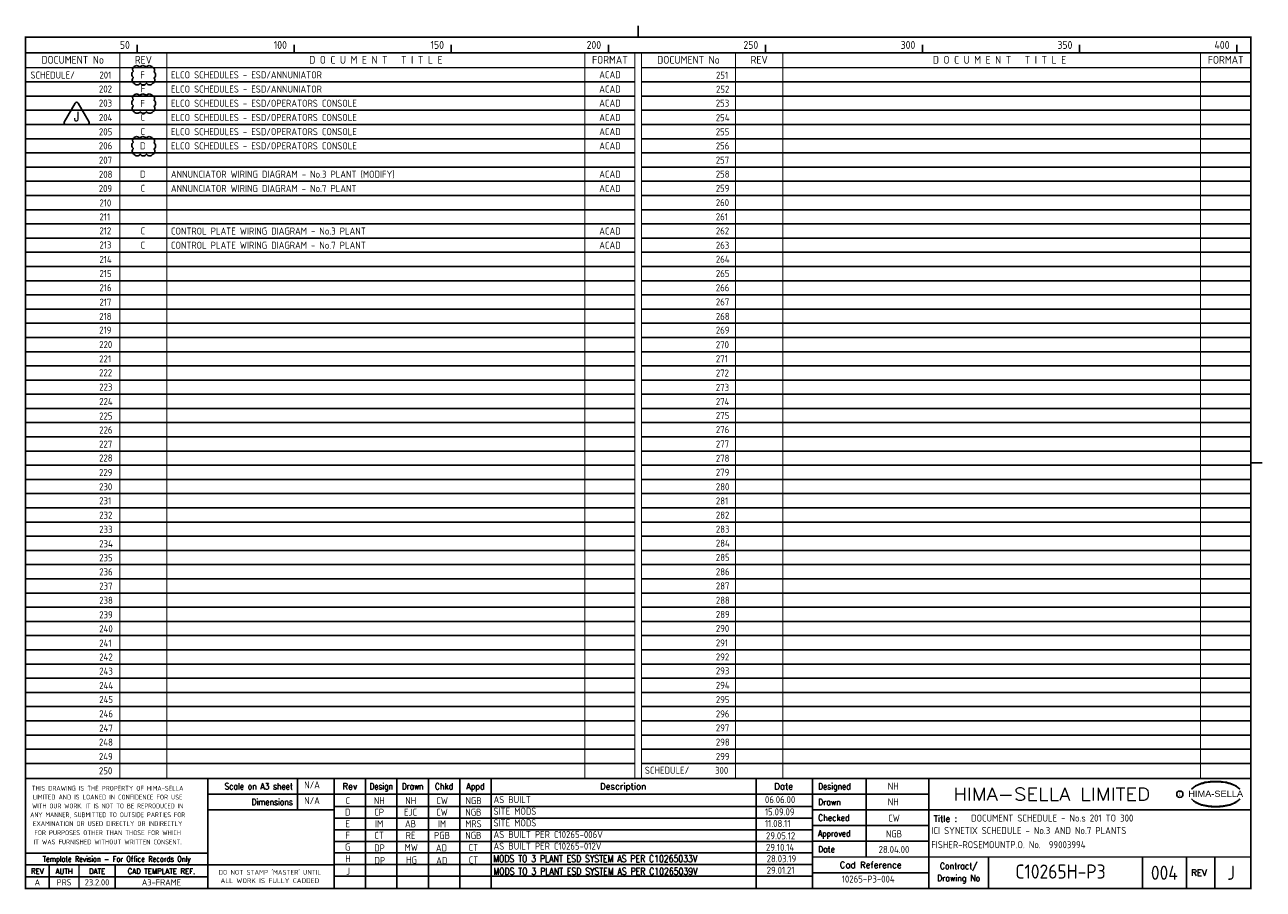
# Model space of a CAD drawing. Extents: x 14 to 408, y 0 to 275.
import ezdxf
from ezdxf.enums import TextEntityAlignment as Align

# ---------------------------------------------------------------- set-up
doc = ezdxf.new("R2010")
doc.units = 0
doc.header["$LTSCALE"] = 0.25
doc.header["$MEASUREMENT"] = 0
for name, color, linetype in [('00-DRG_FRAME', 12, 'CONTINUOUS'), ('01-DRAW', 7, 'CONTINUOUS'), ('02-TEXT', 2, 'CONTINUOUS'), ('03-DOC_LIST_101-200', 7, 'CONTINUOUS'), ('051-TEXT', 2, 'CONTINUOUS')]:
    doc.layers.add(name, color=color, linetype=linetype)
doc.styles.add('ARIAL', font='arial.ttf', dxfattribs={"height": 2.5})
doc.styles.add('ISO', font='iso.shx')
doc.styles.add('ROMAND', font='ROMAND')
doc.styles.add('ROMANS', font='romans.shx', dxfattribs={"width": 0.8})

# ---------------------------------------------------------------- blocks, each defined once
blk = doc.blocks.new('A3-TITLE')
at = {"layer": '051-TEXT', "style": 'ISO'}
blk.add_attdef('TITLE_1', (315.46, 21.78), '', height=2.25, dxfattribs=at)
for tag, p in [('DRGNO', (376.96, 3.24)), ('REV.', (398.2, 3.24))]:
    blk.add_attdef(tag, text='', height=4.5, dxfattribs=at).set_placement(p, align=Align.CENTER)
blk = doc.blocks.new('A3-CONTRACT')
at = {"layer": '051-TEXT', "color": 41, "style": 'ISO'}
for tag, height, p in [('SCALE', 2.25, (106.71, 31.82)), ('DIMS', 2.25, (106.71, 26.8)), ('CAD-REF', 2.25, (283.73, 1.84)), ('CONTRACT', 4.5, (344.94, 3.1))]:
    blk.add_attdef(tag, text='', height=height, dxfattribs=at).set_placement(p, align=Align.CENTER)
for tag, p in [('TITLE_2', (303.86, 17.28)), ('TITLE_3', (303.79, 12.78))]:
    blk.add_attdef(tag, p, '', height=2.25, dxfattribs=at)
blk = doc.blocks.new('TRI-J')
at = {"layer": '01-DRAW'}
blk.add_lwpolyline([(-0.26, 2.55), (-2.34, -1.05, 0.57735), (-2.08, -1.5), (2.08, -1.5, 0.57735), (2.34, -1.05), (0.26, 2.55, 0.57735)], format="xyb", close=True, dxfattribs=at)
at = {"layer": '02-TEXT', "color": 2, "style": 'ROMANS', "width": 0.8}
blk.add_text('J', height=1.8, dxfattribs=at).set_placement((0, 0), align=Align.MIDDLE)

msp = doc.modelspace()

# ---------------------------------------------------------------- linework, layer by layer
at = {"layer": '00-DRG_FRAME'}
for p, q in [((50, 266.5), (50, 269)), ((100, 266.5), (100, 269)), ((150, 266.5), (150, 269)), ((200, 266.5), (200, 269)), ((250, 266.5), (250, 269)), ((300, 266.5), (300, 269)), ((350, 266.5), (350, 269)), ((400, 266.5), (400, 269)), ((101.01, 35.5), (101.01, 25.5)), ((122.7, 35.5), (122.7, 0.5)), ((132.7, 0.5), (132.7, 35.5)), ((142.7, 0.5), (142.7, 35.5)), ((152.7, 35.5), (152.7, 0.5)), ((162.7, 35.5), (162.7, 0.5)), ((247, 35.5), (247, 0.5)), ((282, 35.5), (282, 10.5)), ((265, 30.5), (302, 30.5)), ((265, 26.59), (112.7, 26.59)), ((302, 25.5), (265, 25.5)), ((265, 22.89), (112.7, 22.89)), ((265, 20.5), (302, 20.5)), ((265, 19.19), (112.7, 19.19)), ((265, 15.49), (112.7, 15.49)), ((302, 15.5), (265, 15.5)), ((265, 11.79), (112.7, 11.79)), ((265, 8.09), (112.7, 8.09)), ((321, 10.5), (321, 0.5)), ((370, 10.5), (370, 0.5)), ((384, 0.5), (384, 10.5)), ((393, 10.5), (393, 0.5)), ((72.5, 4.25), (14.5, 4.25)), ((265, 4.39), (112.7, 4.39)), ((302, 5.5), (265, 5.5))]:
    msp.add_line(p, q, dxfattribs=at)
at = {"layer": '00-DRG_FRAME', "const_width": 0.5}
for points in [[(209.5, 271.5), (209.5, 275.18)], [(209.5, 271.5), (209.5, 275.18)], [(14.5, 266.5), (404.5, 266.5)], [(404.5, 136), (408.18, 136)], [(404.5, 35.5), (14.5, 35.5)], [(72.5, 0.5), (72.5, 35.5)], [(112.7, 0.5), (112.7, 35.5)], [(265, 35.5), (265, 0.5)], [(302, 0.5), (302, 35.5)], [(265, 30.5), (72.5, 30.5)], [(112.7, 25.5), (72.5, 25.5)], [(404.5, 25.5), (302, 25.5)], [(14.5, 11.75), (72.5, 11.75)], [(14.5, 8), (72.5, 8)], [(22, 0.5), (22, 8)], [(31.5, 0.5), (31.5, 8)], [(43, 0.5), (43, 8)], [(112.7, 8), (72.5, 8)], [(265, 10.5), (404.5, 10.5)]]:
    msp.add_lwpolyline(points, dxfattribs=at)
msp.add_lwpolyline([(14.5, 0.5), (404.5, 0.5), (404.5, 271.5), (14.5, 271.5)], close=True, dxfattribs=at)
at = {"layer": '00-DRG_FRAME', "color": 3}
msp.add_circle((381.88, 30.5), 1, dxfattribs=at)
for centre, radius, start, end in [((390.6, 26.83), 7.24, 106.0532, 133.5024), ((390.88, 27.01), 7.3, 130.419, 136.057), ((390.11, 28.1), 5.98, 122.244, 131.6154), ((389.75, 28.78), 5.21, 111.8206, 122.8668), ((391.78, 24.7), 9.76, 107.5931, 113.9452), ((393.1, 18.5), 15.94, 89.2698, 106.3911), ((392.1, 23.52), 10.99, 96.0146, 107.3203), ((393.29, 16.31), 18.28, 92.8917, 97.3734), ((393.24, 18.86), 15.73, 89.7805, 93.1738), ((393.36, 18.86), 15.73, 86.8262, 90.2195), ((393.51, 18.5), 15.94, 73.6089, 90.7302), ((393.31, 16.31), 18.28, 82.6266, 87.1083), ((394.51, 23.52), 10.99, 72.6797, 83.9854), ((394.83, 24.7), 9.76, 66.0548, 72.4069), ((396, 26.83), 7.24, 46.4976, 73.9468), ((396.85, 28.78), 5.21, 57.1332, 68.1794), ((396.49, 28.1), 5.98, 48.3846, 57.756), ((395.73, 27.01), 7.3, 43.943, 49.581), ((390.88, 34.04), 7.3, 223.943, 229.581), ((390.6, 34.23), 7.24, 226.4976, 253.9468), ((390.11, 32.96), 5.98, 228.3846, 237.756), ((389.75, 32.28), 5.21, 237.1332, 248.1794), ((396, 34.23), 7.24, 286.0532, 313.5024), ((396.85, 32.28), 5.21, 291.8206, 302.8668), ((396.49, 32.96), 5.98, 302.244, 311.6154), ((395.73, 34.04), 7.3, 310.419, 316.057), ((391.78, 36.36), 9.76, 246.0548, 252.4069), ((393.1, 42.56), 15.94, 253.6089, 270.7302), ((392.1, 37.54), 10.99, 252.6797, 263.9854), ((393.29, 44.75), 18.28, 262.6266, 267.1083), ((393.24, 42.19), 15.73, 266.8262, 270.2195), ((393.51, 42.56), 15.94, 269.2698, 286.3911), ((393.36, 42.19), 15.73, 269.7805, 273.1738), ((393.31, 44.75), 18.28, 272.8917, 277.3734), ((394.51, 37.54), 10.99, 276.0146, 287.3203), ((394.83, 36.36), 9.76, 287.5931, 293.9452)]:
    msp.add_arc(centre, radius, start, end, dxfattribs=at)
at = {"layer": '01-DRAW', "color": 0}
for points in [[(48.85, 261.92, -0.520567), (50.85, 261.92, -0.520567), (52.85, 261.92, -0.520567), (54.85, 261.92, -0.520567), (55.38, 260.45, -0.520567), (55.38, 258.45, -0.520567), (55.02, 256.8, -0.520567), (53.02, 256.8, -0.520567), (51.02, 256.8, -0.520567), (49.02, 256.8, -0.520567), (48.85, 258.63, -0.520567), (48.85, 260.63, -0.520567)], [(48.85, 252.88, -0.520567), (50.85, 252.88, -0.520567), (52.85, 252.88, -0.520567), (54.85, 252.88, -0.520567), (55.38, 251.41, -0.520567), (55.38, 249.41, -0.520567), (55.02, 247.76, -0.520567), (53.02, 247.76, -0.520567), (51.02, 247.76, -0.520567), (49.02, 247.76, -0.520567), (48.85, 249.59, -0.520567), (48.85, 251.59, -0.520567)], [(48.85, 239.32, -0.520567), (50.85, 239.32, -0.520567), (52.85, 239.32, -0.520567), (54.85, 239.32, -0.520567), (55.38, 237.85, -0.520567), (55.38, 235.85, -0.520567), (55.02, 234.2, -0.520567), (53.02, 234.2, -0.520567), (51.02, 234.2, -0.520567), (49.02, 234.2, -0.520567), (48.85, 236.03, -0.520567), (48.85, 238.03, -0.520567)]]:
    msp.add_lwpolyline(points, format="xyb", close=True, dxfattribs=at)
at = {"layer": '03-DOC_LIST_101-200', "color": 3}
for p, q in [((14.5, 257.25), (208.5, 257.25)), ((210.5, 257.25), (404.5, 257.25)), ((14.5, 252.73), (208.5, 252.73)), ((210.5, 252.73), (404.5, 252.73)), ((14.5, 248.21), (208.5, 248.21)), ((210.5, 248.21), (404.5, 248.21)), ((14.5, 243.69), (208.5, 243.69)), ((210.5, 243.69), (404.5, 243.69)), ((14.5, 239.17), (208.5, 239.17)), ((210.5, 239.17), (404.5, 239.17)), ((14.5, 234.65), (208.5, 234.65)), ((210.5, 234.65), (404.5, 234.65)), ((14.5, 230.13), (208.5, 230.13)), ((210.5, 230.13), (404.5, 230.13)), ((14.5, 225.61), (208.5, 225.61)), ((210.5, 225.61), (404.5, 225.61)), ((14.5, 221.09), (208.5, 221.09)), ((210.5, 221.09), (404.5, 221.09)), ((14.5, 216.57), (208.5, 216.57)), ((210.5, 216.57), (404.5, 216.57)), ((14.5, 212.05), (208.5, 212.05)), ((210.5, 212.05), (404.5, 212.05)), ((14.5, 207.53), (208.5, 207.53)), ((210.5, 207.53), (404.5, 207.53)), ((14.5, 203.01), (208.5, 203.01)), ((210.5, 203.01), (404.5, 203.01)), ((14.5, 198.49), (208.5, 198.49)), ((210.5, 198.49), (404.5, 198.49)), ((14.5, 193.97), (208.5, 193.97)), ((210.5, 193.97), (404.5, 193.97)), ((14.5, 189.45), (208.5, 189.45)), ((210.5, 189.45), (404.5, 189.45)), ((14.5, 184.93), (208.5, 184.93)), ((210.5, 184.93), (404.5, 184.93)), ((14.5, 180.41), (208.5, 180.41)), ((210.5, 180.41), (404.5, 180.41)), ((14.5, 175.89), (208.5, 175.89)), ((210.5, 175.89), (404.5, 175.89)), ((14.5, 171.37), (208.5, 171.37)), ((210.5, 171.37), (404.5, 171.37)), ((14.5, 166.85), (208.5, 166.85)), ((210.5, 166.85), (404.5, 166.85)), ((14.5, 162.33), (208.5, 162.33)), ((210.5, 162.33), (404.5, 162.33)), ((14.5, 157.81), (208.5, 157.81)), ((210.5, 157.81), (404.5, 157.81)), ((14.5, 153.29), (208.5, 153.29)), ((210.5, 153.29), (404.5, 153.29)), ((14.5, 148.77), (208.5, 148.77)), ((210.5, 148.77), (404.5, 148.77)), ((14.5, 144.25), (208.5, 144.25)), ((210.5, 144.25), (404.5, 144.25)), ((14.5, 139.73), (208.5, 139.73)), ((210.5, 139.73), (404.5, 139.73)), ((14.5, 135.21), (208.5, 135.21)), ((210.5, 135.21), (404.5, 135.21)), ((14.5, 130.69), (208.5, 130.69)), ((210.5, 130.69), (404.5, 130.69)), ((14.5, 126.17), (208.5, 126.17)), ((210.5, 126.17), (404.5, 126.17)), ((14.5, 121.65), (208.5, 121.65)), ((210.5, 121.65), (404.5, 121.65)), ((14.5, 117.13), (208.5, 117.13)), ((210.5, 117.13), (404.5, 117.13)), ((14.5, 112.61), (208.5, 112.61)), ((210.5, 112.61), (404.5, 112.61)), ((14.5, 108.09), (208.5, 108.09)), ((210.5, 108.09), (404.5, 108.09)), ((14.5, 103.57), (208.5, 103.57)), ((210.5, 103.57), (404.5, 103.57)), ((14.5, 99.05), (208.5, 99.05)), ((210.5, 99.05), (404.5, 99.05)), ((14.5, 94.53), (208.5, 94.53)), ((210.5, 94.53), (404.5, 94.53)), ((14.5, 90.01), (208.5, 90.01)), ((210.5, 90.01), (404.5, 90.01)), ((14.5, 85.49), (208.5, 85.49)), ((210.5, 85.49), (404.5, 85.49)), ((14.5, 80.97), (208.5, 80.97)), ((210.5, 80.97), (404.5, 80.97)), ((14.5, 76.45), (208.5, 76.45)), ((210.5, 76.45), (404.5, 76.45)), ((14.5, 71.93), (208.5, 71.93)), ((210.5, 71.93), (404.5, 71.93)), ((14.5, 67.41), (208.5, 67.41)), ((210.5, 67.41), (404.5, 67.41)), ((14.5, 62.89), (208.5, 62.89)), ((210.5, 62.89), (404.5, 62.89)), ((14.5, 58.37), (208.5, 58.37)), ((210.5, 58.37), (404.5, 58.37)), ((14.5, 53.85), (208.5, 53.85)), ((210.5, 53.85), (404.5, 53.85)), ((14.5, 49.33), (208.5, 49.33)), ((210.5, 49.33), (404.5, 49.33)), ((14.5, 44.81), (208.5, 44.81)), ((210.5, 44.81), (404.5, 44.81)), ((14.5, 40.29), (208.5, 40.29)), ((210.5, 40.29), (404.5, 40.29))]:
    msp.add_line(p, q, dxfattribs=at)
at = {"layer": '03-DOC_LIST_101-200'}
for points, const_width in [([(44.5, 35.5), (44.5, 266.48)], 0.3), ([(59.5, 266.5), (59.5, 35.49)], 0.3), ([(192.5, 266.51), (192.5, 35.5)], 0.3), ([(208.41, 266.51), (208.41, 35.5)], 0.3), ([(210.51, 266.51), (210.51, 35.5)], 0.3), ([(240.5, 35.48), (240.5, 266.49)], 0.3), ([(255.5, 266.49), (255.5, 35.5)], 0.3), ([(388.5, 266.51), (388.5, 35.49)], 0.3), ([(14.5, 261.77), (208.5, 261.77)], 0.5), ([(210.5, 261.77), (404.5, 261.77)], 0.5)]:
    msp.add_lwpolyline(points, dxfattribs=dict(at, const_width=const_width))

# ---------------------------------------------------------------- block references
at = {"layer": '00-DRG_FRAME'}
for name, p, values in [('A3-CONTRACT', (-1.03, 0.53), {'TITLE_2': 'ICI SYNETIX SCHEDULE - No.3 AND No.7 PLANTS', 'TITLE_3': 'FISHER-ROSEMOUNTP.O. No.  99003994', 'CAD-REF': '10265-P3-004', 'CONTRACT': 'C10265H-P3', 'SCALE': 'N/A', 'DIMS': 'N/A'}), ('A3-TITLE', (0, 0), {'TITLE_1': 'DOCUMENT SCHEDULE - No.s 201 TO 300', 'DRGNO': '004', 'REV.': 'J'})]:
    msp.add_blockref(name, p, dxfattribs=at).add_auto_attribs(values)
at = {"layer": '01-DRAW', "xscale": 1.6875, "yscale": 1.6875, "zscale": 1.6875}
msp.add_blockref('TRI-J', (30.76, 246.22), dxfattribs=at)

# ---------------------------------------------------------------- texts
at = {"layer": '00-DRG_FRAME', "style": 'ISO'}
for s, p in [('50', (47.69, 267.75)), ('100', (97.69, 267.75)), ('150', (147.69, 267.75)), ('200', (197.69, 267.75)), ('250', (247.69, 267.75)), ('300', (297.69, 267.75)), ('350', (347.69, 267.75)), ('400', (397.69, 267.75))]:
    msp.add_text(s, height=2.5, dxfattribs=at).set_placement(p, align=Align.RIGHT)
at = {"layer": '00-DRG_FRAME', "color": 3, "style": 'ISO'}
for s, width, p in [('THIS DRAWING IS THE PROPERTY OF HIMA-SELLA', 0.9, (40.63, 32.4)), ("DO NOT STAMP 'MASTER' UNTIL", 0.95, (92.25, 5.79))]:
    msp.add_text(s, height=1.53, dxfattribs=dict(at, width=width)).set_placement(p, align=Align.MIDDLE)
at = {"layer": '00-DRG_FRAME', "color": 4, "style": 'ROMAND', "width": 0.87}
for s, p in [('Scale on A3 sheet', (99.54, 32)), ('Dimensions', (99.54, 27.01))]:
    msp.add_text(s, height=2, dxfattribs=at).set_placement(p, align=Align.RIGHT)
at = {"layer": '00-DRG_FRAME', "color": 4, "style": 'ROMAND'}
for s, p in [('Rev', (117.7, 32)), ('Description', (204.69, 32)), ('Date', (255.79, 32))]:
    msp.add_text(s, height=2, dxfattribs=at).set_placement(p, align=Align.CENTER)
for s, width, p in [('Design', 0.85, (127.7, 32)), ('Drawn', 0.85, (137.7, 32)), ('Chkd', 0.9, (147.7, 32)), ('Appd', 0.9, (157.7, 32))]:
    msp.add_text(s, height=2, dxfattribs=dict(at, width=width)).set_placement(p, align=Align.CENTER)
for s, width, p in [('Designed', 0.87, (266.75, 32)), ('Drawn', 0.9, (266.75, 27)), ('Checked', 0.9, (266.75, 22)), ('Approved', 0.85, (266.75, 17)), ('Date', 0.9, (266.75, 12))]:
    msp.add_text(s, height=2, dxfattribs=dict(at, width=width)).set_placement(p)
at = {"layer": '00-DRG_FRAME', "style": 'ROMAND', "width": 1.15}
msp.add_text('HIMA-SELLA LIMITED', height=4, dxfattribs=at).set_placement((341.1, 30.5), align=Align.MIDDLE)
at = {"layer": '00-DRG_FRAME', "style": 'ARIAL', "width": 1.05}
msp.add_text('HIMA-SELLA', height=2, dxfattribs=at).set_placement((393.3, 29.63), align=Align.CENTER)
at = {"layer": '00-DRG_FRAME', "color": 3, "style": 'ISO'}
for s, width, p in [('LIMITED AND IS LOANED IN CONFIDENCE FOR USE', 0.9, (40.63, 29.58)), ('ANY MANNER, SUBMITTED TO OUTSIDE PARTIES FOR', 0.87, (40.63, 23.95)), ('WITH OUR WORK. IT IS NOT TO BE REPRODUCED IN', 0.87, (40.63, 26.76)), ('EXAMINATION OR USED DIRECTLY OR INDIRECTLY', 0.9, (40.63, 21.14)), ('IT WAS FURNISHED WITHOUT WRITTEN CONSENT.', 0.9, (40.63, 15.31)), ('FOR PURPOSES OTHER THAN THOSE FOR WHICH', 0.9, (40.63, 18.23))]:
    msp.add_text(s, height=1.53, dxfattribs=dict(at, width=width)).set_placement(p, align=Align.MIDDLE_CENTER)
at = {"layer": '00-DRG_FRAME', "color": 3, "style": 'ISO', "width": 0.9}
msp.add_text('C', height=1, dxfattribs=at).set_placement((381.84, 30), align=Align.CENTER)
at = {"layer": '00-DRG_FRAME', "color": 4, "style": 'ROMAND'}
msp.add_text('Title :', height=2, dxfattribs=at).set_placement((303.5, 21.75))
for s, height, width, p in [('Template Revision - For Office Records Only', 1.8, 0.85, (43.5, 9.62)), ('Contract/', 2, 0.9, (311.5, 7.5)), ('REV', 1.8, 0.9, (18.25, 6)), ('AUTH', 1.8, 0.9, (26.75, 6)), ('DATE', 1.8, 0.9, (37.25, 6)), ('CAD TEMPLATE REF.', 1.8, 0.9, (57.75, 6)), ('Drawing No', 2, 0.9, (311.5, 3.5))]:
    msp.add_text(s, height=height, dxfattribs=dict(at, width=width)).set_placement(p, align=Align.MIDDLE)
for s, p in [('Cad Reference', (283.5, 8)), ('REV', (388, 5.5))]:
    msp.add_text(s, height=2, dxfattribs=at).set_placement(p, align=Align.MIDDLE)
at = {"layer": '00-DRG_FRAME', "color": 41, "style": 'ISO'}
for s, p in [('A', (18.25, 1.45)), ('PRS', (26.75, 1.45)), ('23.2.00', (37.25, 1.45)), ('A3-FRAME', (57.75, 1.45))]:
    msp.add_text(s, height=2, dxfattribs=at).set_placement(p, align=Align.CENTER)
at = {"layer": '00-DRG_FRAME', "color": 3, "style": 'ISO'}
msp.add_text('ALL WORK IS FULLY CADDED', height=1.53, dxfattribs=at).set_placement((92.25, 2.98), align=Align.MIDDLE_CENTER)
at = {"layer": '03-DOC_LIST_101-200', "style": 'ISO'}
for s, height, p in [('DOCUMENT No', 2.5, (29.5, 263.02)), ('REV', 2.5, (52, 263.02)), ('D O C U M E N T   T I T L E', 2.5, (126, 263.02)), ('FORMAT', 2.5, (200.5, 263.02)), ('DOCUMENT No', 2.5, (225.5, 263.02)), ('REV', 2.5, (248, 263.02)), ('D O C U M E N T   T I T L E', 2.5, (324.5, 263.02)), ('FORMAT', 2.5, (396.5, 263.02)), ('F', 2.25, (51.77, 258.3)), ('ACAD', 2.25, (200.51, 258.42)), ('F', 2.25, (51.81, 253.87)), ('ACAD', 2.25, (200.51, 253.85)), ('F', 2.25, (51.77, 249.26)), ('ACAD', 2.25, (200.51, 249.38)), ('C', 2.25, (51.81, 244.83)), ('ACAD', 2.25, (200.51, 244.81)), ('C', 2.25, (51.81, 240.31)), ('ACAD', 2.25, (200.51, 240.29)), ('D', 2.25, (51.81, 235.79)), ('ACAD', 2.25, (200.51, 235.77)), ('D', 2.25, (51.81, 226.75)), ('ACAD', 2.25, (200.51, 226.73)), ('C', 2.25, (51.81, 222.23)), ('ACAD', 2.25, (200.51, 222.21)), ('C', 2.25, (51.81, 208.67)), ('ACAD', 2.25, (200.51, 208.65)), ('C', 2.25, (51.81, 204.15)), ('ACAD', 2.25, (200.51, 204.13))]:
    msp.add_text(s, height=height, dxfattribs=at).set_placement(p, align=Align.CENTER)
for s, p in [('SCHEDULE/', (16.07, 258.3)), ('201', (38.01, 258.3)), ('ELCO SCHEDULES - ESD/ANNUNIATOR', (60.77, 258.36)), ('251', (234.25, 258.24)), ('ELCO SCHEDULES - ESD/ANNUNIATOR', (60.77, 253.84)), ('202', (37.87, 253.86)), ('252', (234.25, 253.77)), ('203', (37.86, 249.38)), ('ELCO SCHEDULES - ESD/OPERATORS CONSOLE', (60.77, 249.32)), ('253', (234.19, 249.36)), ('204', (37.86, 244.78)), ('ELCO SCHEDULES - ESD/OPERATORS CONSOLE', (60.77, 244.8)), ('254', (234.19, 244.74)), ('205', (37.86, 240.23)), ('ELCO SCHEDULES - ESD/OPERATORS CONSOLE', (60.77, 240.28)), ('255', (234.19, 240.24)), ('206', (37.86, 235.8)), ('ELCO SCHEDULES - ESD/OPERATORS CONSOLE', (60.77, 235.76)), ('256', (234.19, 235.74)), ('207', (37.86, 231.2)), ('257', (234.19, 231.24)), ('208', (37.86, 226.7)), ('ANNUNCIATOR WIRING DIAGRAM - No.3 PLANT (MODIFY)', (60.77, 226.72)), ('258', (234.19, 226.78)), ('209', (37.8, 222.17)), ('ANNUNCIATOR WIRING DIAGRAM - No.7 PLANT', (60.77, 222.2)), ('259', (234.19, 222.24)), ('210', (38.01, 217.58)), ('260', (234.19, 217.7)), ('211', (38.01, 213.14)), ('261', (234.21, 213.2)), ('212', (38.01, 208.71)), ('CONTROL PLATE WIRING DIAGRAM - No.3 PLANT', (60.77, 208.64)), ('262', (234.21, 208.68)), ('213', (38.01, 204.21)), ('CONTROL PLATE WIRING DIAGRAM - No.7 PLANT', (60.77, 204.12)), ('263', (234.21, 204.13)), ('214', (38.01, 199.6)), ('264', (234.21, 199.67)), ('215', (38.01, 195.11)), ('265', (234.21, 195.15)), ('216', (38.01, 190.61)), ('266', (234.21, 190.6)), ('217', (38.01, 186)), ('267', (234.21, 186.08)), ('218', (37.95, 181.46)), ('268', (234.21, 181.49)), ('219', (37.95, 177.09)), ('269', (234.21, 177.09)), ('220', (37.95, 172.51)), ('270', (234.21, 172.46)), ('221', (37.95, 167.93)), ('271', (234.21, 167.99)), ('222', (37.91, 163.52)), ('272', (234.21, 163.45)), ('223', (37.95, 158.99)), ('273', (234.21, 158.88)), ('224', (37.95, 154.38)), ('274', (234.21, 154.35)), ('225', (37.95, 149.77)), ('275', (234.21, 149.93)), ('226', (37.95, 145.31)), ('276', (234.21, 145.45)), ('227', (37.91, 140.82)), ('277', (234.21, 140.85)), ('228', (37.91, 136.4)), ('278', (234.21, 136.3)), ('229', (37.91, 131.79)), ('279', (234.21, 131.84)), ('230', (37.91, 127.26)), ('280', (234.21, 127.24)), ('231', (37.95, 122.79)), ('281', (234.21, 122.74)), ('232', (37.95, 118.2)), ('282', (234.21, 118.22)), ('233', (37.95, 113.69)), ('283', (234.21, 113.74)), ('234', (37.95, 109.1)), ('284', (234.21, 109.28)), ('235', (37.95, 104.63)), ('285', (234.21, 104.77)), ('286', (234.21, 100.2)), ('236', (37.96, 100.15)), ('237', (37.96, 95.64)), ('287', (234.21, 95.68)), ('238', (37.96, 91.09)), ('288', (234.21, 91.11)), ('239', (37.96, 86.5)), ('289', (234.21, 86.6)), ('240', (37.96, 82.03)), ('290', (234.21, 82.14)), ('241', (37.96, 77.47)), ('291', (234.21, 77.54)), ('242', (37.96, 73.06)), ('292', (234.21, 73.08)), ('293', (234.21, 68.67)), ('243', (37.96, 68.55)), ('244', (37.96, 64)), ('294', (234.21, 64.04)), ('245', (37.96, 59.54)), ('295', (234.21, 59.5)), ('246', (37.96, 54.99)), ('296', (234.21, 54.93)), ('247', (37.96, 50.43)), ('297', (234.21, 50.5)), ('248', (37.87, 45.93)), ('298', (234.21, 45.96)), ('249', (37.87, 41.37)), ('299', (234.21, 41.39)), ('SCHEDULE/', (211.63, 36.99)), ('250', (37.87, 36.82)), ('300', (233.96, 36.96))]:
    msp.add_text(s, height=2.25, dxfattribs=at).set_placement(p)
at = {"layer": '03-DOC_LIST_101-200', "color": 2, "style": 'ISO'}
for s, p in [('AS BUILT', (163.45, 27.65)), ('06.06.00', (249.83, 27.65)), ('SITE MODS', (163.45, 23.95)), ('15.09.09', (249.83, 23.74)), ('SITE MODS', (163.45, 20.25)), ('11.08.11', (249.83, 20.04)), ('AS BUILT PER C10265-006V', (163.45, 16.55)), ('29.05.12', (250.17, 16.15)), ('AS BUILT PER C10265-012V', (163.45, 12.85)), ('29.10.14', (250.17, 12.45)), ('28.03.19', (250.39, 8.85)), ('29.01.21', (250.39, 5.15))]:
    msp.add_text(s, height=2.25, dxfattribs=at).set_placement(p)
at = {"layer": '03-DOC_LIST_101-200', "color": 2, "style": 'ROMANS', "width": 0.8}
for s, p in [('MODS TO 3 PLANT ESD SYSTEM AS PER C10265033V', (163.33, 8.85)), ('MODS TO 3 PLANT ESD SYSTEM AS PER C10265039V', (163.4, 4.85))]:
    msp.add_text(s, height=2.25, dxfattribs=at).set_placement(p)
at = {"layer": '03-DOC_LIST_101-200', "color": 2, "style": 'ISO'}
for tag, p in [('NH', (290.68, 31.92)), ('C', (117.1, 27.33)), ('NH', (127.1, 27.33)), ('NH', (137.1, 27.33)), ('CW', (147.1, 27.33)), ('NGB', (157.1, 27.33)), ('NH', (290.68, 26.92)), ('D', (117.04, 23.67)), ('CP', (127.04, 23.67)), ('EJC', (137.04, 23.67)), ('CW', (147.04, 23.67)), ('NGB', (157.04, 23.67)), ('CW', (290.91, 21.78)), ('E', (117.04, 19.97)), ('IM', (127.04, 19.97)), ('AB', (137.04, 19.97)), ('IM', (147.04, 19.97)), ('MRS', (157.04, 19.97)), ('F', (117.04, 16.27)), ('CT', (127.04, 16.27)), ('RE', (137.04, 16.27)), ('PGB', (147.04, 16.27)), ('NGB', (157.04, 16.27)), ('NGB', (290.91, 16.78)), ('G', (117.04, 12.57)), ('DP', (127.16, 12.27)), ('MW', (137.26, 12.43)), ('AD', (146.9, 12.27)), ('CT', (157.01, 12.43)), ('28.04.00', (290.91, 11.78)), ('H', (117.11, 8.85)), ('DP', (127.23, 8.27)), ('HG', (137.33, 8.43)), ('AD', (146.97, 8.27)), ('CT', (157.08, 8.43)), ('', (156.93, 8.54)), ('J', (117.18, 4.85))]:
    msp.add_attdef(tag, text='0', height=2.25, dxfattribs=at).set_placement(p, align=Align.CENTER)

doc.saveas('drawing.dxf')
